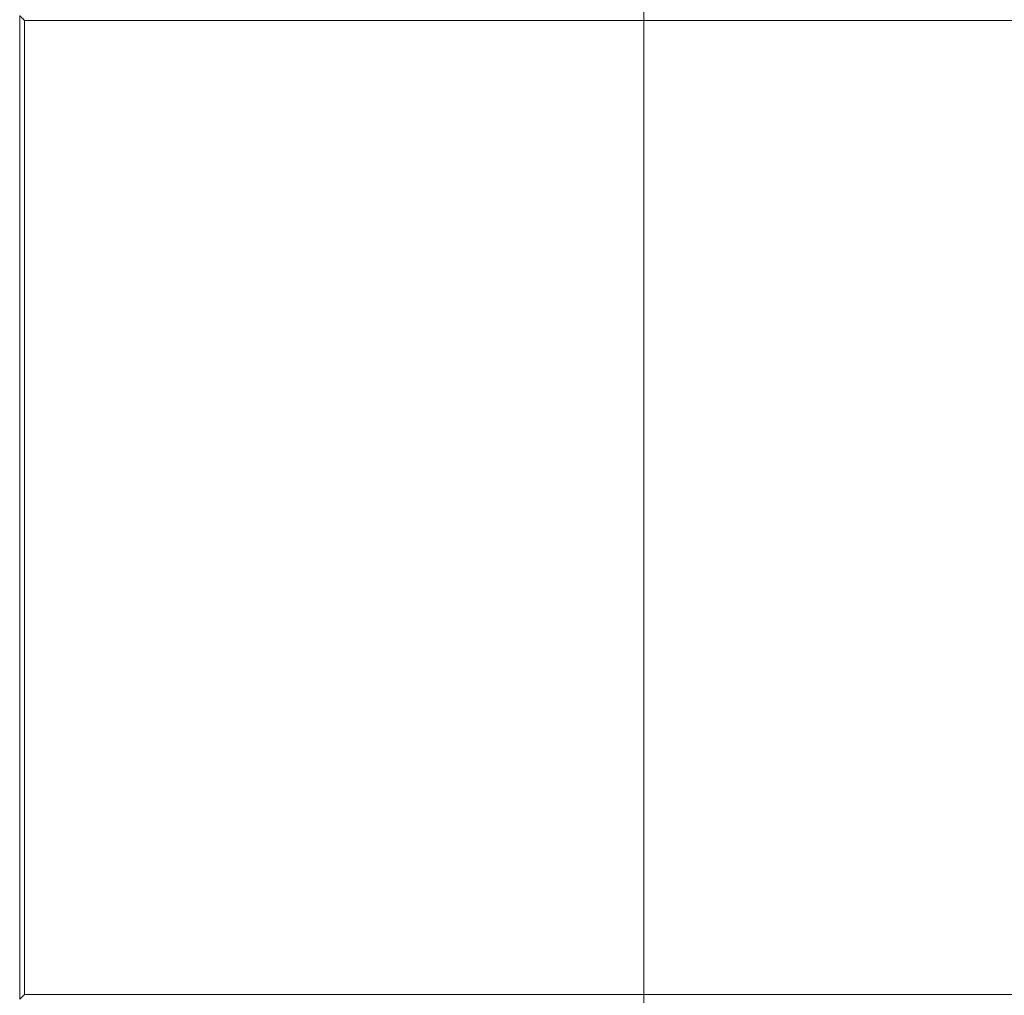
# Model space of a CAD drawing. Header units: metres. Extents: x 1.7 to 42.3, y -72.9 to -47.6.
# Tile 7 of 216: x 5.635 to 6.236, y -70.226 to -69.631. Entities that reach past the tile are written whole.
import ezdxf

# ---------------------------------------------------------------- set-up
doc = ezdxf.new("R2010")
doc.units = ezdxf.units.M
doc.layers.add('G-ANNO-SYMB', color=7, linetype='Continuous', lineweight=9)
doc.layers.add('I-FURN', color=7, linetype='Continuous', lineweight=18)

# ---------------------------------------------------------------- blocks, each defined once
blk = doc.blocks.new('FDE_CJU03_ConjuntoUsoMúltiplo_1mesa4cadeiras - CJU03_ConjuntoUsoMúltiplo_01mesa04cadeiras-V8-2PAV - FRIGORÍFICA')
at = {"layer": 'I-FURN', "color": 253, "true_color": 0xaaaaaa}
for p, q in [((-0.297, -0.597), (-0.297, 0.597)), ((-0.297, 0.597), (-0.297, -0.597)), ((0.297, 0.19194), (0.297, -0.597)), ((0.297, -0.597), (0.297, 0.19194)), ((-0.3, -0.6), (0.3, -0.6)), ((0.297, -0.597), (-0.297, -0.597)), ((0.297, -0.597), (-0.297, -0.597))]:
    blk.add_line(p, q, dxfattribs=at)
for points in [[(-0.3, -0.6), (-0.3, -0.6), (-0.29995, -0.59995), (-0.29978, -0.59978), (-0.29961, -0.59961), (-0.29942, -0.59942), (-0.29926, -0.59926), (-0.29908, -0.59908), (-0.29883, -0.59883), (-0.29856, -0.59856), (-0.29833, -0.59833), (-0.29809, -0.59809), (-0.29765, -0.59765), (-0.29726, -0.59727), (-0.297, -0.597)], [(0.3, -0.6), (0.3, -0.6), (0.29995, -0.59995), (0.29978, -0.59978), (0.29961, -0.59961), (0.29942, -0.59942), (0.29926, -0.59926), (0.29908, -0.59908), (0.29883, -0.59883), (0.29856, -0.59856), (0.29833, -0.59833), (0.29809, -0.59809), (0.29765, -0.59765), (0.29727, -0.59726), (0.297, -0.597)]]:
    blk.add_open_spline(points, degree=3, knots=[0, 0, 0, 0, 0.166667, 0.25, 0.333333, 0.416667, 0.458333, 0.5, 0.583333, 0.666667, 0.708333, 0.75, 0.833333, 1, 1, 1, 1], dxfattribs=at)
blk = doc.blocks.new('4 GRE - ESCOLA DE CINEMA E AUDIOVISUAL CINE REX R07_rvt-1-2PAV - FRIGORÍFICA')
at = {"layer": 'I-FURN', "color": 253, "lineweight": 18, "true_color": 0xaaaaaa, "rotation": 270.0000000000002}
blk.add_blockref('FDE_CJU03_ConjuntoUsoMúltiplo_1mesa4cadeiras - CJU03_ConjuntoUsoMúltiplo_01mesa04cadeiras-V8-2PAV - FRIGORÍFICA', (6.23499, -69.92822), dxfattribs=at)

msp = doc.modelspace()

# ---------------------------------------------------------------- linework, layer by layer
at = {"layer": 'G-ANNO-SYMB'}
msp.add_line((6.01577, -50.45607), (6.01577, -72.71601), dxfattribs=at)

# ---------------------------------------------------------------- block references
at = {"lineweight": 5}
msp.add_blockref('4 GRE - ESCOLA DE CINEMA E AUDIOVISUAL CINE REX R07_rvt-1-2PAV - FRIGORÍFICA', (0, 0), dxfattribs=at)

doc.saveas('drawing.dxf')
